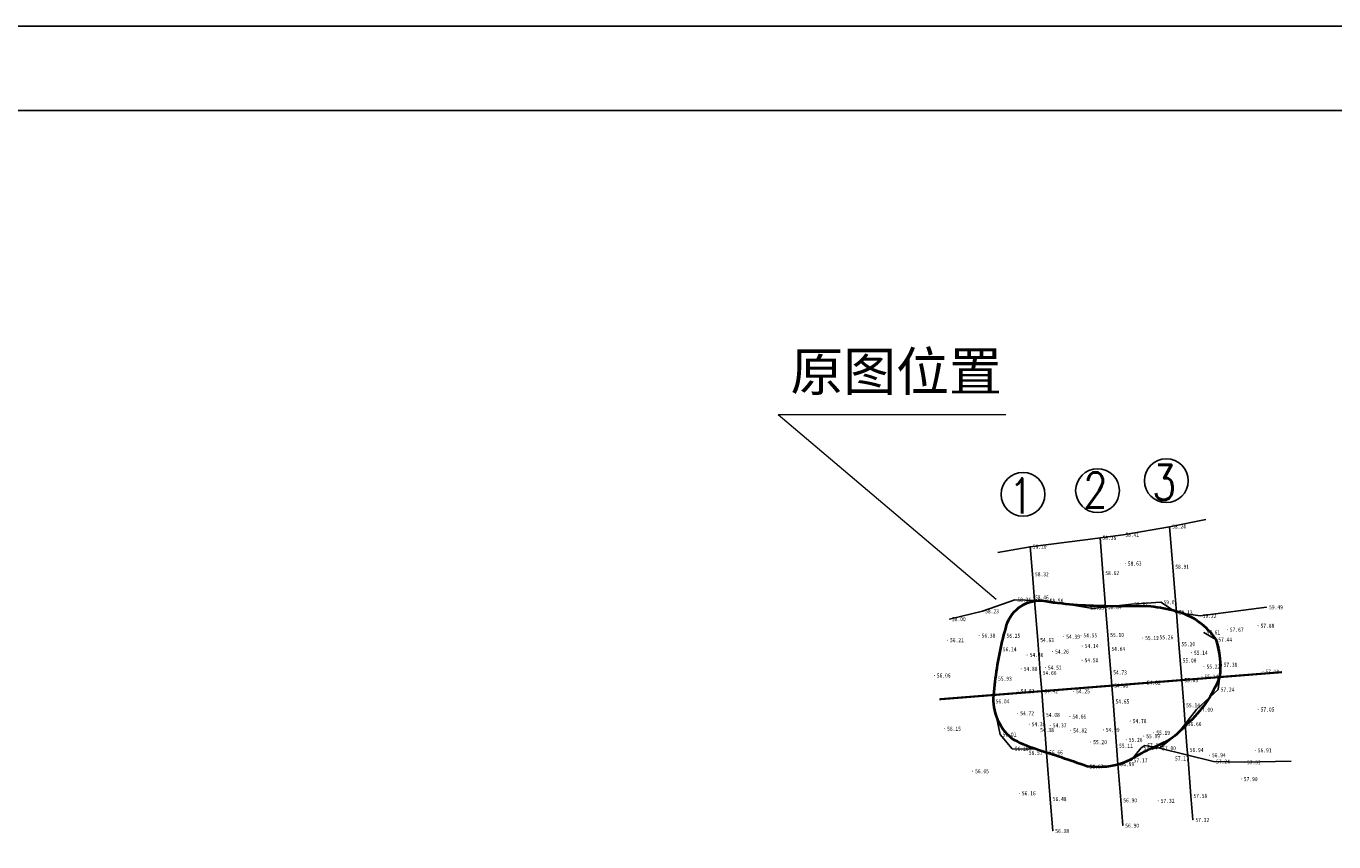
# Model space of a CAD drawing. Extents: x 555481 to 559434, y 3811529 to 3812446.
# Tile 23 of 37: x 556045 to 556232, y 3812019 to 3812135. Entities that reach past the tile are written whole.
import ezdxf
from ezdxf.enums import TextEntityAlignment as Align

# ---------------------------------------------------------------- set-up
doc = ezdxf.new("R2010")
doc.units = 0
doc.header["$LTSCALE"] = 0.5
doc.header["$PDSIZE"] = 0.2
doc.linetypes.add('X9', pattern=[10, 6, -2, 0, -2])
doc.layers.get('0').update_dxf_attribs({"linetype": 'CONTINUOUS'})
doc.layers.get('Defpoints').update_dxf_attribs({"linetype": 'CONTINUOUS'})
for name, color, linetype in [('DMTZ', 8, 'CONTINUOUS'), ('GCD', 1, 'CONTINUOUS'), ('图副注记', 255, 'CONTINUOUS')]:
    doc.layers.add(name, color=color, linetype=linetype)
doc.layers.add('标注半径', color=7, linetype='CONTINUOUS', lineweight=40)
doc.layers.add('设计断面', color=4, linetype='CONTINUOUS', lineweight=40)
doc.styles.add('HZ', font='rs.shx', dxfattribs={"width": 0.8, "bigfont": 'hztxt.shx'})
doc.styles.get("Standard").update_dxf_attribs({"font": 'rs.shx', "bigfont": 'hztxt.shx'})
doc.styles.add('宋体', font='txt')
doc.styles.add('正等线体', font='simhei.ttf')
doc.linetypes.add('10411', pattern='A,2,[150,AAA.SHX,S=1,R=0,X=0,Y=1],2,[151,AAA.SHX,S=1,R=0,X=0,Y=3],1e-11', length=4)
doc.dimstyles.get("Standard").update_dxf_attribs({"dimtxt": 0.18, "dimasz": 0.18, "dimexe": 0.18, "dimexo": 0.0625, "dimgap": 0.09, "dimtad": 0, "dimtih": 1, "dimtoh": 1, "dimdec": 4, "dimzin": 0, "dimdsep": 46, "dimtxsty": 'Standard', "dimcen": 0.09, "dimadec": 0, "dimazin": 0, "dimtfac": 1, "dimtdec": 4, "dimtofl": 0, "dimtmove": 0, "dimatfit": 3, "dimfxl": 0, "dimtolj": 1, "dimtzin": 0, "dimarcsym": 0})

# ---------------------------------------------------------------- blocks, each defined once
blk = doc.blocks.new('GC200')
at = {"linetype": 'Continuous', "const_width": 0.2, "flags": 128}
blk.add_lwpolyline([(-0.1, 0, 1), (0.1, 0, 1)], format="xyb", close=True, dxfattribs=at)
blk = doc.blocks.new('*D88')
at = {"layer": 'Defpoints', "color": 0, "linetype": 'Continuous', "transparency": 16777216}
for p in [(556175.62, 3812020.76, 51.96), (556164.81, 3811987.92, 51.96)]:
    blk.add_point(p, dxfattribs=at)
at = {"layer": '标注半径', "color": 0, "linetype": 'Continuous', "lineweight": -2, "transparency": 16777216}
for p, q in [((556165.51, 3811990.04), (556164.91, 3811988.21)), ((556165.81, 3811990.04), (556165.51, 3811990.04))]:
    blk.add_line(p, q, dxfattribs=at)
at = {"layer": '标注半径', "color": 0, "linetype": 'Continuous', "transparency": 16777216}
blk.add_solid([(556164.86, 3811988.22), (556164.95, 3811988.19), (556164.81, 3811987.92)], dxfattribs=at)
at = {"layer": '标注半径', "color": 0, "linetype": 'Continuous', "lineweight": -3, "transparency": 16777216, "insert": (556166.5, 3811990.04), "char_height": 0.6, "attachment_point": 5, "style": '宋体'}
blk.add_mtext('\\A1;R35', dxfattribs=at)

msp = doc.modelspace()

# ---------------------------------------------------------------- linework, layer by layer
at = {"linetype": 'Continuous'}
for points in [[(555901.12599, 3811571.61029), (556458.0048, 3811571.61029), (556458.0048, 3812135.21109), (555901.12599, 3812135.21109)], [(555913.12599, 3811583.61029), (556446.0048, 3811583.61029), (556446.0048, 3812123.21109), (555913.12599, 3812123.21109)]]:
    msp.add_lwpolyline(points, close=True, dxfattribs=at)
at = {"linetype": 'Continuous', "flags": 128}
for points, elevation in [([(556208.217, 3812063.885), (556208.66696, 3812058.17674), (556209.184, 3812051.661), (556209.5337, 3812047.14447), (556209.71908, 3812044.81552), (556209.95329, 3812042.01378), (556210.22512, 3812038.43864), (556210.44434, 3812035.76037), (556210.73352, 3812032.05553), (556210.80172, 3812031.30628), (556211.25489, 3812025.52144), (556211.53377, 3812022.09025)], 58.236), ([(556198.30844, 3812062.29779), (556198.70587, 3812057.28975), (556199.08356, 3812052.42215), (556199.40721, 3812048.46505), (556199.56736, 3812046.47513), (556199.832, 3812043.1181), (556199.97612, 3812041.22589), (556200.16145, 3812038.97332), (556200.65889, 3812032.66385), (556200.86145, 3812030.05306), (556201.26157, 3812024.89175), (556201.54532, 3812021.27999)], 58.356), ([(556188.37575, 3812061.04715), (556188.69145, 3812057.11002), (556188.96984, 3812053.38382), (556189.43537, 3812047.72427), (556189.79978, 3812043.04467), (556190.0147, 3812040.44039), (556190.26752, 3812037.05962), (556190.38383, 3812035.57128), (556190.69608, 3812031.72148), (556191.22818, 3812025.0741), (556191.57164, 3812020.52049)], 58.099)]:
    msp.add_lwpolyline(points, dxfattribs=dict(at, elevation=elevation))
at = {"color": 150, "linetype": 'X9', "const_width": 0.3, "flags": 128}
msp.add_lwpolyline([(556175.43114, 3812039.28764), (556224.21754, 3812043.15092)], dxfattribs=at)
at = {"linetype": 'Continuous'}
for centre in [(556207.75368, 3812070.42485), (556187.34812, 3812068.48671), (556197.95385, 3812069.02705)]:
    msp.add_circle(centre, 3.11963, dxfattribs=at)
at = {"layer": 'DMTZ', "linetype": '10411', "ltscale": 0.5, "flags": 128}
msp.add_lwpolyline([(556183.74555, 3812060.20544), (556188.35069, 3812061.01826), (556196.19477, 3812062.03044), (556201.59679, 3812062.73573), (556208.21866, 3812063.8813), (556213.37578, 3812064.90349)], dxfattribs=at)
at = {"layer": 'DMTZ', "linetype": '10411', "elevation": 58.002, "flags": 128}
msp.add_lwpolyline([(556222.033, 3812052.41), (556212.575, 3812051.169), (556209.184, 3812051.661), (556206.984, 3812053.126), (556202.813, 3812052.834), (556197.302, 3812052.22), (556190.769, 3812053.322), (556186.19, 3812053.478), (556181.594, 3812051.834), (556176.866, 3812050.707)], dxfattribs=at)
at = {"layer": 'DMTZ', "linetype": '10411', "ltscale": 0.5, "flags": 128}
for points, elevation in [([(556184.631, 3812048.333), (556184.108, 3812046.423), (556183.437, 3812042.223), (556183.086, 3812038.995), (556184.088, 3812034.27), (556185.818, 3812032.24), (556189.124, 3812032.188), (556190.901, 3812031.672), (556196.464, 3812029.698), (556199.35595, 3812029.64977), (556202.746, 3812030.591), (556204.162, 3812032.36), (556204.678, 3812032.715), (556206.804, 3812032.317), (556209.34, 3812034.381), (556212.066, 3812037.809), (556215.134, 3812040.672), (556215.56, 3812044.21), (556214.795, 3812047.792), (556213.091, 3812048.818)], 57.614), ([(556206.804, 3812032.317), (556214.486, 3812030.404), (556218.879, 3812030.318), (556225.51009, 3812030.48738)], 57.001)]:
    msp.add_lwpolyline(points, dxfattribs=dict(at, elevation=elevation))
at = {"layer": '设计断面', "color": 2, "linetype": 'Continuous', "lineweight": 0}
for q in [(556183.51945, 3812053.56898, 58.002), (556184.91038, 3812079.88677)]:
    msp.add_line((556152.49516, 3812079.88677), q, dxfattribs=at)
at = {"layer": '设计断面', "linetype": 'Continuous', "flags": 128}
msp.add_lwpolyline([(556183.18458, 3812039.90161), (556183.38923, 3812041.78366, -0.043367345), (556184.89067, 3812049.38586, -0.368749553), (556190.01628, 3812053.34764, 0.039187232), (556199.06903, 3812052.60935), (556205.53007, 3812052.56126, -0.035905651), (556209.16838, 3812051.8579, -0.179833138), (556214.795, 3812047.822, -0.112212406), (556215.347, 3812042.441, -0.118243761), (556210.71458, 3812035.76595, -0.031754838), (556208.71753, 3812033.87439, -0.037197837), (556205.18077, 3812032.06787, 0.009114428), (556203.40715, 3812031.15274, -0.058865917), (556200.8703, 3812029.93887, -0.08566015), (556196.47514, 3812029.72586, 0.008580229), (556189.23322, 3812032.15629, -0.062954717), (556185.73445, 3812033.72079, -0.246163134), (556183.18458, 3812039.90161, 0.769672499)], format="xyb", dxfattribs=at)

# ---------------------------------------------------------------- block references
at = {"layer": 'GCD', "linetype": 'Continuous'}
ref = msp.add_blockref('GC200', (556208.217, 3812063.885, 58.236), dxfattribs=dict(at, xscale=0.3, yscale=0.3, zscale=0.3))
ref.add_attrib('height', '58.24', dxfattribs={"linetype": 'Continuous', "height": 0.6, "style": '正等线体', "width": 0.8}).set_placement((556208.577, 3812063.885, 58.236), align=Align.MIDDLE_LEFT)
ref = msp.add_blockref('GC200', (556198.30844, 3812062.29779, 58.356), dxfattribs=dict(at, xscale=0.3, yscale=0.3, zscale=0.3))
ref.add_attrib('height', '58.36', dxfattribs={"linetype": 'Continuous', "height": 0.6, "style": '正等线体', "width": 0.8}).set_placement((556198.66844, 3812062.29779, 58.356), align=Align.MIDDLE_LEFT)
ref = msp.add_blockref('GC200', (556201.55, 3812062.726, 58.405), dxfattribs=dict(at, xscale=0.3, yscale=0.3, zscale=0.3))
ref.add_attrib('height', '58.41', dxfattribs={"linetype": 'Continuous', "height": 0.6, "style": '正等线体', "width": 0.8}).set_placement((556201.91, 3812062.726, 58.405), align=Align.MIDDLE_LEFT)
ref = msp.add_blockref('GC200', (556188.37575, 3812061.04715, 58.099), dxfattribs=dict(at, xscale=0.3, yscale=0.3, zscale=0.3))
ref.add_attrib('height', '58.10', dxfattribs={"linetype": 'Continuous', "height": 0.6, "style": '正等线体', "width": 0.8}).set_placement((556188.73575, 3812061.04715, 58.099), align=Align.MIDDLE_LEFT)
ref = msp.add_blockref('GC200', (556201.912, 3812058.647, 58.633), dxfattribs=dict(at, xscale=0.3, yscale=0.3, zscale=0.3))
ref.add_attrib('height', '58.63', dxfattribs={"linetype": 'Continuous', "height": 0.6, "style": '正等线体', "width": 0.8}).set_placement((556202.272, 3812058.647, 58.633), align=Align.MIDDLE_LEFT)
ref = msp.add_blockref('GC200', (556208.66696, 3812058.17674, 58.906), dxfattribs=dict(at, xscale=0.3, yscale=0.3, zscale=0.3))
ref.add_attrib('height', '58.91', dxfattribs={"linetype": 'Continuous', "height": 0.6, "style": '正等线体', "width": 0.8}).set_placement((556209.02696, 3812058.17674, 58.906), align=Align.MIDDLE_LEFT)
ref = msp.add_blockref('GC200', (556188.69145, 3812057.11002, 58.324), dxfattribs=dict(at, xscale=0.3, yscale=0.3, zscale=0.3))
ref.add_attrib('height', '58.32', dxfattribs={"linetype": 'Continuous', "height": 0.6, "style": '正等线体', "width": 0.8}).set_placement((556189.05145, 3812057.11002, 58.324), align=Align.MIDDLE_LEFT)
ref = msp.add_blockref('GC200', (556198.70587, 3812057.28975, 58.622), dxfattribs=dict(at, xscale=0.3, yscale=0.3, zscale=0.3))
ref.add_attrib('height', '58.62', dxfattribs={"linetype": 'Continuous', "height": 0.6, "style": '正等线体', "width": 0.8}).set_placement((556199.06587, 3812057.28975, 58.622), align=Align.MIDDLE_LEFT)
ref = msp.add_blockref('GC200', (556188.96984, 3812053.38382, 58.457), dxfattribs=dict(at, xscale=0.2999999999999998, yscale=0.2999999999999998, zscale=0.2999999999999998))
ref.add_attrib('height', '58.46', dxfattribs={"linetype": 'Continuous', "height": 0.6, "style": '正等线体', "width": 0.8}).set_placement((556189.05668, 3812053.80341, 58.457), align=Align.MIDDLE_LEFT)
ref = msp.add_blockref('GC200', (556186.19, 3812053.478, 58.357), dxfattribs=dict(at, xscale=0.3, yscale=0.3, zscale=0.3))
ref.add_attrib('height', '58.36', dxfattribs={"linetype": 'Continuous', "height": 0.6, "style": '正等线体', "width": 0.8}).set_placement((556186.55, 3812053.478, 58.357), align=Align.MIDDLE_LEFT)
ref = msp.add_blockref('GC200', (556190.769, 3812053.322, 58.556), dxfattribs=dict(at, xscale=0.3, yscale=0.3, zscale=0.3))
ref.add_attrib('height', '58.56', dxfattribs={"linetype": 'Continuous', "height": 0.6, "style": '正等线体', "width": 0.8}).set_placement((556191.129, 3812053.322, 58.556), align=Align.MIDDLE_LEFT)
ref = msp.add_blockref('GC200', (556196.57125, 3812052.33874, 58.946), dxfattribs=dict(at, xscale=0.3, yscale=0.3, zscale=0.3))
ref.add_attrib('height', '58.95', dxfattribs={"linetype": 'Continuous', "height": 0.6, "style": '正等线体', "width": 0.8}).set_placement((556196.93125, 3812052.33874, 58.946), align=Align.MIDDLE_LEFT)
ref = msp.add_blockref('GC200', (556199.08356, 3812052.42215, 58.838), dxfattribs=dict(at, xscale=0.3, yscale=0.3, zscale=0.3))
ref.add_attrib('height', '58.84', dxfattribs={"linetype": 'Continuous', "height": 0.6, "style": '正等线体', "width": 0.8}).set_placement((556199.44356, 3812052.42215, 58.838), align=Align.MIDDLE_LEFT)
ref = msp.add_blockref('GC200', (556202.813, 3812052.834, 58.823), dxfattribs=dict(at, xscale=0.3, yscale=0.3, zscale=0.3))
ref.add_attrib('height', '58.82', dxfattribs={"linetype": 'Continuous', "height": 0.6, "style": '正等线体', "width": 0.8}).set_placement((556203.173, 3812052.834, 58.823), align=Align.MIDDLE_LEFT)
ref = msp.add_blockref('GC200', (556206.984, 3812053.126, 59.011), dxfattribs=dict(at, xscale=0.3, yscale=0.3, zscale=0.3))
ref.add_attrib('height', '59.01', dxfattribs={"linetype": 'Continuous', "height": 0.6, "style": '正等线体', "width": 0.8}).set_placement((556207.344, 3812053.126, 59.011), align=Align.MIDDLE_LEFT)
ref = msp.add_blockref('GC200', (556222.033, 3812052.41, 59.488), dxfattribs=dict(at, xscale=0.3, yscale=0.3, zscale=0.3))
ref.add_attrib('height', '59.49', dxfattribs={"linetype": 'Continuous', "height": 0.6, "style": '正等线体', "width": 0.8}).set_placement((556222.393, 3812052.41, 59.488), align=Align.MIDDLE_LEFT)
ref = msp.add_blockref('GC200', (556176.866, 3812050.707, 58.002), dxfattribs=dict(at, xscale=0.3, yscale=0.3, zscale=0.3))
ref.add_attrib('height', '58.00', dxfattribs={"linetype": 'Continuous', "height": 0.6, "style": '正等线体', "width": 0.8}).set_placement((556177.226, 3812050.707, 58.002), align=Align.MIDDLE_LEFT)
ref = msp.add_blockref('GC200', (556181.594, 3812051.834, 58.23), dxfattribs=dict(at, xscale=0.3, yscale=0.3, zscale=0.3))
ref.add_attrib('height', '58.23', dxfattribs={"linetype": 'Continuous', "height": 0.6, "style": '正等线体', "width": 0.8}).set_placement((556181.954, 3812051.834, 58.23), align=Align.MIDDLE_LEFT)
ref = msp.add_blockref('GC200', (556209.184, 3812051.661, 59.131), dxfattribs=dict(at, xscale=0.3, yscale=0.3, zscale=0.3))
ref.add_attrib('height', '59.13', dxfattribs={"linetype": 'Continuous', "height": 0.6, "style": '正等线体', "width": 0.8}).set_placement((556209.544, 3812051.661, 59.131), align=Align.MIDDLE_LEFT)
ref = msp.add_blockref('GC200', (556212.575, 3812051.169, 59.224), dxfattribs=dict(at, xscale=0.3, yscale=0.3, zscale=0.3))
ref.add_attrib('height', '59.22', dxfattribs={"linetype": 'Continuous', "height": 0.6, "style": '正等线体', "width": 0.8}).set_placement((556212.935, 3812051.169, 59.224), align=Align.MIDDLE_LEFT)
ref = msp.add_blockref('GC200', (556181.092, 3812048.353, 56.377), dxfattribs=dict(at, xscale=0.3, yscale=0.3, zscale=0.3))
ref.add_attrib('height', '56.38', dxfattribs={"linetype": 'Continuous', "height": 0.6, "style": '正等线体', "width": 0.8}).set_placement((556181.452, 3812048.353, 56.377), align=Align.MIDDLE_LEFT)
ref = msp.add_blockref('GC200', (556184.631, 3812048.333, 56.248), dxfattribs=dict(at, xscale=0.3, yscale=0.3, zscale=0.3))
ref.add_attrib('height', '56.25', dxfattribs={"linetype": 'Continuous', "height": 0.6, "style": '正等线体', "width": 0.8}).set_placement((556184.991, 3812048.333, 56.248), align=Align.MIDDLE_LEFT)
ref = msp.add_blockref('GC200', (556193.141, 3812048.21, 54.385), dxfattribs=dict(at, xscale=0.3, yscale=0.3, zscale=0.3))
ref.add_attrib('height', '54.39', dxfattribs={"linetype": 'Continuous', "height": 0.6, "style": '正等线体', "width": 0.8}).set_placement((556193.501, 3812048.21, 54.385), align=Align.MIDDLE_LEFT)
ref = msp.add_blockref('GC200', (556195.588, 3812048.406, 54.549), dxfattribs=dict(at, xscale=0.3, yscale=0.3, zscale=0.3))
ref.add_attrib('height', '54.55', dxfattribs={"linetype": 'Continuous', "height": 0.6, "style": '正等线体', "width": 0.8}).set_placement((556195.948, 3812048.406, 54.549), align=Align.MIDDLE_LEFT)
ref = msp.add_blockref('GC200', (556199.40721, 3812048.46505, 55.1), dxfattribs=dict(at, xscale=0.3, yscale=0.3, zscale=0.3))
ref.add_attrib('height', '55.10', dxfattribs={"linetype": 'Continuous', "height": 0.6, "style": '正等线体', "width": 0.8}).set_placement((556199.76721, 3812048.46505, 55.1), align=Align.MIDDLE_LEFT)
ref = msp.add_blockref('GC200', (556213.091, 3812048.818, 57.614), dxfattribs=dict(at, xscale=0.3, yscale=0.3, zscale=0.3))
ref.add_attrib('height', '57.61', dxfattribs={"linetype": 'Continuous', "height": 0.6, "style": '正等线体', "width": 0.8}).set_placement((556213.451, 3812048.818, 57.614), align=Align.MIDDLE_LEFT)
ref = msp.add_blockref('GC200', (556216.433, 3812049.203, 57.666), dxfattribs=dict(at, xscale=0.3, yscale=0.3, zscale=0.3))
ref.add_attrib('height', '57.67', dxfattribs={"linetype": 'Continuous', "height": 0.6, "style": '正等线体', "width": 0.8}).set_placement((556216.793, 3812049.203, 57.666), align=Align.MIDDLE_LEFT)
ref = msp.add_blockref('GC200', (556220.819, 3812049.76, 57.875), dxfattribs=dict(at, xscale=0.3, yscale=0.3, zscale=0.3))
ref.add_attrib('height', '57.88', dxfattribs={"linetype": 'Continuous', "height": 0.6, "style": '正等线体', "width": 0.8}).set_placement((556221.179, 3812049.76, 57.875), align=Align.MIDDLE_LEFT)
ref = msp.add_blockref('GC200', (556176.591, 3812047.717, 56.209), dxfattribs=dict(at, xscale=0.3, yscale=0.3, zscale=0.3))
ref.add_attrib('height', '56.21', dxfattribs={"linetype": 'Continuous', "height": 0.6, "style": '正等线体', "width": 0.8}).set_placement((556176.951, 3812047.717, 56.209), align=Align.MIDDLE_LEFT)
ref = msp.add_blockref('GC200', (556184.108, 3812046.423, 56.138), dxfattribs=dict(at, xscale=0.3, yscale=0.3, zscale=0.3))
ref.add_attrib('height', '56.14', dxfattribs={"linetype": 'Continuous', "height": 0.6, "style": '正等线体', "width": 0.8}).set_placement((556184.468, 3812046.423, 56.138), align=Align.MIDDLE_LEFT)
ref = msp.add_blockref('GC200', (556189.43537, 3812047.72427, 54.632), dxfattribs=dict(at, xscale=0.3, yscale=0.3, zscale=0.3))
ref.add_attrib('height', '54.63', dxfattribs={"linetype": 'Continuous', "height": 0.6, "style": '正等线体', "width": 0.8}).set_placement((556189.79537, 3812047.72427, 54.632), align=Align.MIDDLE_LEFT)
ref = msp.add_blockref('GC200', (556195.768, 3812046.876, 54.135), dxfattribs=dict(at, xscale=0.3, yscale=0.3, zscale=0.3))
ref.add_attrib('height', '54.14', dxfattribs={"linetype": 'Continuous', "height": 0.6, "style": '正等线体', "width": 0.8}).set_placement((556196.128, 3812046.876, 54.135), align=Align.MIDDLE_LEFT)
ref = msp.add_blockref('GC200', (556199.56736, 3812046.47513, 54.641), dxfattribs=dict(at, xscale=0.3, yscale=0.3, zscale=0.3))
ref.add_attrib('height', '54.64', dxfattribs={"linetype": 'Continuous', "height": 0.6, "style": '正等线体', "width": 0.8}).set_placement((556199.92736, 3812046.47513, 54.641), align=Align.MIDDLE_LEFT)
ref = msp.add_blockref('GC200', (556204.382, 3812048.019, 55.116), dxfattribs=dict(at, xscale=0.3, yscale=0.3, zscale=0.3))
ref.add_attrib('height', '55.12', dxfattribs={"linetype": 'Continuous', "height": 0.6, "style": '正等线体', "width": 0.8}).set_placement((556204.742, 3812048.019, 55.116), align=Align.MIDDLE_LEFT)
ref = msp.add_blockref('GC200', (556206.426, 3812048.131, 55.256), dxfattribs=dict(at, xscale=0.3, yscale=0.3, zscale=0.3))
ref.add_attrib('height', '55.26', dxfattribs={"linetype": 'Continuous', "height": 0.6, "style": '正等线体', "width": 0.8}).set_placement((556206.786, 3812048.131, 55.256), align=Align.MIDDLE_LEFT)
ref = msp.add_blockref('GC200', (556209.5337, 3812047.14447, 55.201), dxfattribs=dict(at, xscale=0.3, yscale=0.3, zscale=0.3))
ref.add_attrib('height', '55.20', dxfattribs={"linetype": 'Continuous', "height": 0.6, "style": '正等线体', "width": 0.8}).set_placement((556209.8937, 3812047.14447, 55.201), align=Align.MIDDLE_LEFT)
ref = msp.add_blockref('GC200', (556214.795, 3812047.792, 57.437), dxfattribs=dict(at, xscale=0.3, yscale=0.3, zscale=0.3))
ref.add_attrib('height', '57.44', dxfattribs={"linetype": 'Continuous', "height": 0.6, "style": '正等线体', "width": 0.8}).set_placement((556215.155, 3812047.792, 57.437), align=Align.MIDDLE_LEFT)
ref = msp.add_blockref('GC200', (556187.935, 3812045.607, 54.855), dxfattribs=dict(at, xscale=0.3, yscale=0.3, zscale=0.3))
ref.add_attrib('height', '54.86', dxfattribs={"linetype": 'Continuous', "height": 0.6, "style": '正等线体', "width": 0.8}).set_placement((556188.295, 3812045.607, 54.855), align=Align.MIDDLE_LEFT)
ref = msp.add_blockref('GC200', (556191.55, 3812046.085, 54.264), dxfattribs=dict(at, xscale=0.3, yscale=0.3, zscale=0.3))
ref.add_attrib('height', '54.26', dxfattribs={"linetype": 'Continuous', "height": 0.6, "style": '正等线体', "width": 0.8}).set_placement((556191.91, 3812046.085, 54.264), align=Align.MIDDLE_LEFT)
ref = msp.add_blockref('GC200', (556195.756, 3812044.861, 54.5), dxfattribs=dict(at, xscale=0.3, yscale=0.3, zscale=0.3))
ref.add_attrib('height', '54.50', dxfattribs={"linetype": 'Continuous', "height": 0.6, "style": '正等线体', "width": 0.8}).set_placement((556196.116, 3812044.861, 54.5), align=Align.MIDDLE_LEFT)
ref = msp.add_blockref('GC200', (556209.71908, 3812044.81552, 55.076), dxfattribs=dict(at, xscale=0.3, yscale=0.3, zscale=0.3))
ref.add_attrib('height', '55.08', dxfattribs={"linetype": 'Continuous', "height": 0.6, "style": '正等线体', "width": 0.8}).set_placement((556210.07908, 3812044.81552, 55.076), align=Align.MIDDLE_LEFT)
ref = msp.add_blockref('GC200', (556211.33, 3812045.913, 55.138), dxfattribs=dict(at, xscale=0.3, yscale=0.3, zscale=0.3))
ref.add_attrib('height', '55.14', dxfattribs={"linetype": 'Continuous', "height": 0.6, "style": '正等线体', "width": 0.8}).set_placement((556211.69, 3812045.913, 55.138), align=Align.MIDDLE_LEFT)
ref = msp.add_blockref('GC200', (556174.712, 3812042.68, 56.061), dxfattribs=dict(at, xscale=0.3, yscale=0.3, zscale=0.3))
ref.add_attrib('height', '56.06', dxfattribs={"linetype": 'Continuous', "height": 0.6, "style": '正等线体', "width": 0.8}).set_placement((556175.072, 3812042.68, 56.061), align=Align.MIDDLE_LEFT)
ref = msp.add_blockref('GC200', (556187.09, 3812043.626, 54.881), dxfattribs=dict(at, xscale=0.3, yscale=0.3, zscale=0.3))
ref.add_attrib('height', '54.88', dxfattribs={"linetype": 'Continuous', "height": 0.6, "style": '正等线体', "width": 0.8}).set_placement((556187.45, 3812043.626, 54.881), align=Align.MIDDLE_LEFT)
ref = msp.add_blockref('GC200', (556189.79978, 3812043.04467, 54.662), dxfattribs=dict(at, xscale=0.2999999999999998, yscale=0.2999999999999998, zscale=0.2999999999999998))
ref.add_attrib('height', '54.66', dxfattribs={"linetype": 'Continuous', "height": 0.6, "style": '正等线体', "width": 0.8}).set_placement((556190.15978, 3812043.04467, 54.662), align=Align.MIDDLE_LEFT)
ref = msp.add_blockref('GC200', (556190.536, 3812043.801, 54.51), dxfattribs=dict(at, xscale=0.3, yscale=0.3, zscale=0.3))
ref.add_attrib('height', '54.51', dxfattribs={"linetype": 'Continuous', "height": 0.6, "style": '正等线体', "width": 0.8}).set_placement((556190.896, 3812043.801, 54.51), align=Align.MIDDLE_LEFT)
ref = msp.add_blockref('GC200', (556199.832, 3812043.1181, 54.731), dxfattribs=dict(at, xscale=0.3, yscale=0.3, zscale=0.3))
ref.add_attrib('height', '54.73', dxfattribs={"linetype": 'Continuous', "height": 0.6, "style": '正等线体', "width": 0.8}).set_placement((556200.192, 3812043.1181, 54.731), align=Align.MIDDLE_LEFT)
ref = msp.add_blockref('GC200', (556213.123, 3812043.94, 55.217), dxfattribs=dict(at, xscale=0.3, yscale=0.3, zscale=0.3))
ref.add_attrib('height', '55.22', dxfattribs={"linetype": 'Continuous', "height": 0.6, "style": '正等线体', "width": 0.8}).set_placement((556213.483, 3812043.94, 55.217), align=Align.MIDDLE_LEFT)
ref = msp.add_blockref('GC200', (556215.56, 3812044.21, 57.378), dxfattribs=dict(at, xscale=0.3, yscale=0.3, zscale=0.3))
ref.add_attrib('height', '57.38', dxfattribs={"linetype": 'Continuous', "height": 0.6, "style": '正等线体', "width": 0.8}).set_placement((556215.92, 3812044.21, 57.378), align=Align.MIDDLE_LEFT)
ref = msp.add_blockref('GC200', (556221.504, 3812043.22, 57.101), dxfattribs=dict(at, xscale=0.3, yscale=0.3, zscale=0.3))
ref.add_attrib('height', '57.10', dxfattribs={"linetype": 'Continuous', "height": 0.6, "style": '正等线体', "width": 0.8}).set_placement((556221.864, 3812043.22, 57.101), align=Align.MIDDLE_LEFT)
ref = msp.add_blockref('GC200', (556183.437, 3812042.223, 55.933), dxfattribs=dict(at, xscale=0.3, yscale=0.3, zscale=0.3))
ref.add_attrib('height', '55.93', dxfattribs={"linetype": 'Continuous', "height": 0.6, "style": '正等线体', "width": 0.8}).set_placement((556183.797, 3812042.223, 55.933), align=Align.MIDDLE_LEFT)
ref = msp.add_blockref('GC200', (556199.97612, 3812041.22589, 54.662), dxfattribs=dict(at, xscale=0.2999999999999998, yscale=0.2999999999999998, zscale=0.2999999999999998))
ref.add_attrib('height', '54.66', dxfattribs={"linetype": 'Continuous', "height": 0.6, "style": '正等线体', "width": 0.8}).set_placement((556200.33612, 3812041.22589, 54.662), align=Align.MIDDLE_LEFT)
ref = msp.add_blockref('GC200', (556204.626, 3812041.679, 54.821), dxfattribs=dict(at, xscale=0.3, yscale=0.3, zscale=0.3))
ref.add_attrib('height', '54.82', dxfattribs={"linetype": 'Continuous', "height": 0.6, "style": '正等线体', "width": 0.8}).set_placement((556204.986, 3812041.679, 54.821), align=Align.MIDDLE_LEFT)
ref = msp.add_blockref('GC200', (556209.95329, 3812042.01378, 55.087), dxfattribs=dict(at, xscale=0.3, yscale=0.3, zscale=0.3))
ref.add_attrib('height', '55.09', dxfattribs={"linetype": 'Continuous', "height": 0.6, "style": '正等线体', "width": 0.8}).set_placement((556210.31329, 3812042.01378, 55.087), align=Align.MIDDLE_LEFT)
ref = msp.add_blockref('GC200', (556212.824, 3812042.519, 55.14), dxfattribs=dict(at, xscale=0.3, yscale=0.3, zscale=0.3))
ref.add_attrib('height', '55.14', dxfattribs={"linetype": 'Continuous', "height": 0.6, "style": '正等线体', "width": 0.8}).set_placement((556213.184, 3812042.519, 55.14), align=Align.MIDDLE_LEFT)
ref = msp.add_blockref('GC200', (556183.086, 3812038.995, 56.037), dxfattribs=dict(at, xscale=0.3, yscale=0.3, zscale=0.3))
ref.add_attrib('height', '56.04', dxfattribs={"linetype": 'Continuous', "height": 0.6, "style": '正等线体', "width": 0.8}).set_placement((556183.446, 3812038.995, 56.037), align=Align.MIDDLE_LEFT)
ref = msp.add_blockref('GC200', (556186.649, 3812040.452, 54.825), dxfattribs=dict(at, xscale=0.3, yscale=0.3, zscale=0.3))
ref.add_attrib('height', '54.83', dxfattribs={"linetype": 'Continuous', "height": 0.6, "style": '正等线体', "width": 0.8}).set_placement((556187.009, 3812040.452, 54.825), align=Align.MIDDLE_LEFT)
ref = msp.add_blockref('GC200', (556190.0147, 3812040.44039, 54.419), dxfattribs=dict(at, xscale=0.3, yscale=0.3, zscale=0.3))
ref.add_attrib('height', '54.42', dxfattribs={"linetype": 'Continuous', "height": 0.6, "style": '正等线体', "width": 0.8}).set_placement((556190.3747, 3812040.44039, 54.419), align=Align.MIDDLE_LEFT)
ref = msp.add_blockref('GC200', (556194.552, 3812040.425, 54.247), dxfattribs=dict(at, xscale=0.3, yscale=0.3, zscale=0.3))
ref.add_attrib('height', '54.25', dxfattribs={"linetype": 'Continuous', "height": 0.6, "style": '正等线体', "width": 0.8}).set_placement((556194.912, 3812040.425, 54.247), align=Align.MIDDLE_LEFT)
ref = msp.add_blockref('GC200', (556200.16145, 3812038.97332, 54.652), dxfattribs=dict(at, xscale=0.3, yscale=0.3, zscale=0.3))
ref.add_attrib('height', '54.65', dxfattribs={"linetype": 'Continuous', "height": 0.6, "style": '正等线体', "width": 0.8}).set_placement((556200.52145, 3812038.97332, 54.652), align=Align.MIDDLE_LEFT)
ref = msp.add_blockref('GC200', (556215.134, 3812040.672, 57.244), dxfattribs=dict(at, xscale=0.3, yscale=0.3, zscale=0.3))
ref.add_attrib('height', '57.24', dxfattribs={"linetype": 'Continuous', "height": 0.6, "style": '正等线体', "width": 0.8}).set_placement((556215.494, 3812040.672, 57.244), align=Align.MIDDLE_LEFT)
ref = msp.add_blockref('GC200', (556186.592, 3812037.293, 54.717), dxfattribs=dict(at, xscale=0.3, yscale=0.3, zscale=0.3))
ref.add_attrib('height', '54.72', dxfattribs={"linetype": 'Continuous', "height": 0.6, "style": '正等线体', "width": 0.8}).set_placement((556186.952, 3812037.293, 54.717), align=Align.MIDDLE_LEFT)
ref = msp.add_blockref('GC200', (556190.26752, 3812037.05962, 54.081), dxfattribs=dict(at, xscale=0.3, yscale=0.3, zscale=0.3))
ref.add_attrib('height', '54.08', dxfattribs={"linetype": 'Continuous', "height": 0.6, "style": '正等线体', "width": 0.8}).set_placement((556190.62752, 3812037.05962, 54.081), align=Align.MIDDLE_LEFT)
ref = msp.add_blockref('GC200', (556210.22512, 3812038.43864, 55.138), dxfattribs=dict(at, xscale=0.3, yscale=0.3, zscale=0.3))
ref.add_attrib('height', '55.14', dxfattribs={"linetype": 'Continuous', "height": 0.6, "style": '正等线体', "width": 0.8}).set_placement((556210.58512, 3812038.43864, 55.138), align=Align.MIDDLE_LEFT)
ref = msp.add_blockref('GC200', (556212.066, 3812037.809, 56.995), dxfattribs=dict(at, xscale=0.3, yscale=0.3, zscale=0.3))
ref.add_attrib('height', '57.00', dxfattribs={"linetype": 'Continuous', "height": 0.6, "style": '正等线体', "width": 0.8}).set_placement((556212.426, 3812037.809, 56.995), align=Align.MIDDLE_LEFT)
ref = msp.add_blockref('GC200', (556220.831, 3812037.837, 57.045), dxfattribs=dict(at, xscale=0.3, yscale=0.3, zscale=0.3))
ref.add_attrib('height', '57.05', dxfattribs={"linetype": 'Continuous', "height": 0.6, "style": '正等线体', "width": 0.8}).set_placement((556221.191, 3812037.837, 57.045), align=Align.MIDDLE_LEFT)
ref = msp.add_blockref('GC200', (556188.214, 3812035.739, 54.375), dxfattribs=dict(at, xscale=0.3, yscale=0.3, zscale=0.3))
ref.add_attrib('height', '54.38', dxfattribs={"linetype": 'Continuous', "height": 0.6, "style": '正等线体', "width": 0.8}).set_placement((556188.574, 3812035.739, 54.375), align=Align.MIDDLE_LEFT)
ref = msp.add_blockref('GC200', (556190.38383, 3812035.57128, 54.375), dxfattribs=dict(at, xscale=0.2999999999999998, yscale=0.2999999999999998, zscale=0.2999999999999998))
ref.add_attrib('height', '54.38', dxfattribs={"linetype": 'Continuous', "height": 0.6, "style": '正等线体', "width": 0.8}).set_placement((556189.78452, 3812034.90424, 54.375), align=Align.MIDDLE_LEFT)
ref = msp.add_blockref('GC200', (556191.218, 3812035.585, 54.366), dxfattribs=dict(at, xscale=0.3, yscale=0.3, zscale=0.3))
ref.add_attrib('height', '54.37', dxfattribs={"linetype": 'Continuous', "height": 0.6, "style": '正等线体', "width": 0.8}).set_placement((556191.578, 3812035.585, 54.366), align=Align.MIDDLE_LEFT)
ref = msp.add_blockref('GC200', (556194.01, 3812036.815, 54.662), dxfattribs=dict(at, xscale=0.3, yscale=0.3, zscale=0.3))
ref.add_attrib('height', '54.66', dxfattribs={"linetype": 'Continuous', "height": 0.6, "style": '正等线体', "width": 0.8}).set_placement((556194.37, 3812036.815, 54.662), align=Align.MIDDLE_LEFT)
ref = msp.add_blockref('GC200', (556202.609, 3812036.183, 54.778), dxfattribs=dict(at, xscale=0.3, yscale=0.3, zscale=0.3))
ref.add_attrib('height', '54.78', dxfattribs={"linetype": 'Continuous', "height": 0.6, "style": '正等线体', "width": 0.8}).set_placement((556202.969, 3812036.183, 54.778), align=Align.MIDDLE_LEFT)
ref = msp.add_blockref('GC200', (556210.44434, 3812035.76037, 56.663), dxfattribs=dict(at, xscale=0.3, yscale=0.3, zscale=0.3))
ref.add_attrib('height', '56.66', dxfattribs={"linetype": 'Continuous', "height": 0.6, "style": '正等线体', "width": 0.8}).set_placement((556210.80434, 3812035.76037, 56.663), align=Align.MIDDLE_LEFT)
ref = msp.add_blockref('GC200', (556176.181, 3812035.087, 56.146), dxfattribs=dict(at, xscale=0.3, yscale=0.3, zscale=0.3))
ref.add_attrib('height', '56.15', dxfattribs={"linetype": 'Continuous', "height": 0.6, "style": '正等线体', "width": 0.8}).set_placement((556176.541, 3812035.087, 56.146), align=Align.MIDDLE_LEFT)
ref = msp.add_blockref('GC200', (556184.088, 3812034.27, 56.005), dxfattribs=dict(at, xscale=0.3, yscale=0.3, zscale=0.3))
ref.add_attrib('height', '56.01', dxfattribs={"linetype": 'Continuous', "height": 0.6, "style": '正等线体', "width": 0.8}).set_placement((556184.448, 3812034.27, 56.005), align=Align.MIDDLE_LEFT)
ref = msp.add_blockref('GC200', (556194.131, 3812034.847, 54.823), dxfattribs=dict(at, xscale=0.3, yscale=0.3, zscale=0.3))
ref.add_attrib('height', '54.82', dxfattribs={"linetype": 'Continuous', "height": 0.6, "style": '正等线体', "width": 0.8}).set_placement((556194.491, 3812034.847, 54.823), align=Align.MIDDLE_LEFT)
ref = msp.add_blockref('GC200', (556198.783, 3812034.93, 54.994), dxfattribs=dict(at, xscale=0.3, yscale=0.3, zscale=0.3))
ref.add_attrib('height', '54.99', dxfattribs={"linetype": 'Continuous', "height": 0.6, "style": '正等线体', "width": 0.8}).set_placement((556199.143, 3812034.93, 54.994), align=Align.MIDDLE_LEFT)
ref = msp.add_blockref('GC200', (556202.041, 3812033.51, 55.264), dxfattribs=dict(at, xscale=0.3, yscale=0.3, zscale=0.3))
ref.add_attrib('height', '55.26', dxfattribs={"linetype": 'Continuous', "height": 0.6, "style": '正等线体', "width": 0.8}).set_placement((556202.401, 3812033.51, 55.264), align=Align.MIDDLE_LEFT)
ref = msp.add_blockref('GC200', (556204.538, 3812034.031, 55.089), dxfattribs=dict(at, xscale=0.3, yscale=0.3, zscale=0.3))
ref.add_attrib('height', '55.09', dxfattribs={"linetype": 'Continuous', "height": 0.6, "style": '正等线体', "width": 0.8}).set_placement((556204.898, 3812034.031, 55.089), align=Align.MIDDLE_LEFT)
ref = msp.add_blockref('GC200', (556205.961, 3812034.515, 55.193), dxfattribs=dict(at, xscale=0.3, yscale=0.3, zscale=0.3))
ref.add_attrib('height', '55.19', dxfattribs={"linetype": 'Continuous', "height": 0.6, "style": '正等线体', "width": 0.8}).set_placement((556206.321, 3812034.515, 55.193), align=Align.MIDDLE_LEFT)
ref = msp.add_blockref('GC200', (556185.818, 3812032.24, 56.178), dxfattribs=dict(at, xscale=0.3, yscale=0.3, zscale=0.3))
ref.add_attrib('height', '56.18', dxfattribs={"linetype": 'Continuous', "height": 0.6, "style": '正等线体', "width": 0.8}).set_placement((556186.178, 3812032.24, 56.178), align=Align.MIDDLE_LEFT)
ref = msp.add_blockref('GC200', (556189.124, 3812032.188, 56.574), dxfattribs=dict(at, xscale=0.3, yscale=0.3, zscale=0.3))
ref.add_attrib('height', '56.57', dxfattribs={"linetype": 'Continuous', "height": 0.6, "style": '正等线体', "width": 0.8}).set_placement((556188.16581, 3812031.65902, 56.574), align=Align.MIDDLE_LEFT)
ref = msp.add_blockref('GC200', (556190.69608, 3812031.72148, 56.657), dxfattribs=dict(at, xscale=0.3, yscale=0.3, zscale=0.3))
ref.add_attrib('height', '56.66', dxfattribs={"linetype": 'Continuous', "height": 0.6, "style": '正等线体', "width": 0.8}).set_placement((556191.05608, 3812031.72148, 56.657), align=Align.MIDDLE_LEFT)
ref = msp.add_blockref('GC200', (556196.978, 3812033.185, 55.203), dxfattribs=dict(at, xscale=0.3, yscale=0.3, zscale=0.3))
ref.add_attrib('height', '55.20', dxfattribs={"linetype": 'Continuous', "height": 0.6, "style": '正等线体', "width": 0.8}).set_placement((556197.338, 3812033.185, 55.203), align=Align.MIDDLE_LEFT)
ref = msp.add_blockref('GC200', (556200.65889, 3812032.66385, 55.111), dxfattribs=dict(at, xscale=0.3, yscale=0.3, zscale=0.3))
ref.add_attrib('height', '55.11', dxfattribs={"linetype": 'Continuous', "height": 0.6, "style": '正等线体', "width": 0.8}).set_placement((556201.01889, 3812032.66385, 55.111), align=Align.MIDDLE_LEFT)
ref = msp.add_blockref('GC200', (556204.162, 3812032.36, 57.336), dxfattribs=dict(at, xscale=0.3, yscale=0.3, zscale=0.3))
ref.add_attrib('height', '57.34', dxfattribs={"linetype": 'Continuous', "height": 0.6, "style": '正等线体', "width": 0.8}).set_placement((556204.522, 3812032.36, 57.336), align=Align.MIDDLE_LEFT)
ref = msp.add_blockref('GC200', (556204.678, 3812032.715, 57.228), dxfattribs=dict(at, xscale=0.3, yscale=0.3, zscale=0.3))
ref.add_attrib('height', '57.23', dxfattribs={"linetype": 'Continuous', "height": 0.6, "style": '正等线体', "width": 0.8}).set_placement((556205.038, 3812032.715, 57.228), align=Align.MIDDLE_LEFT)
ref = msp.add_blockref('GC200', (556206.804, 3812032.317, 57.001), dxfattribs=dict(at, xscale=0.3, yscale=0.3, zscale=0.3))
ref.add_attrib('height', '57.00', dxfattribs={"linetype": 'Continuous', "height": 0.6, "style": '正等线体', "width": 0.8}).set_placement((556207.164, 3812032.317, 57.001), align=Align.MIDDLE_LEFT)
ref = msp.add_blockref('GC200', (556210.73352, 3812032.05553, 56.944), dxfattribs=dict(at, xscale=0.2999999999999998, yscale=0.2999999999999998, zscale=0.2999999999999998))
ref.add_attrib('height', '56.94', dxfattribs={"linetype": 'Continuous', "height": 0.6, "style": '正等线体', "width": 0.8}).set_placement((556211.09352, 3812032.05553, 56.944), align=Align.MIDDLE_LEFT)
ref = msp.add_blockref('GC200', (556220.42, 3812032.022, 56.906), dxfattribs=dict(at, xscale=0.3, yscale=0.3, zscale=0.3))
ref.add_attrib('height', '56.91', dxfattribs={"linetype": 'Continuous', "height": 0.6, "style": '正等线体', "width": 0.8}).set_placement((556220.78, 3812032.022, 56.906), align=Align.MIDDLE_LEFT)
ref = msp.add_blockref('GC200', (556196.464, 3812029.698, 56.67), dxfattribs=dict(at, xscale=0.3, yscale=0.3, zscale=0.3))
ref.add_attrib('height', '56.67', dxfattribs={"linetype": 'Continuous', "height": 0.6, "style": '正等线体', "width": 0.8}).set_placement((556196.824, 3812029.698, 56.67), align=Align.MIDDLE_LEFT)
ref = msp.add_blockref('GC200', (556200.86145, 3812030.05306, 56.994), dxfattribs=dict(at, xscale=0.3, yscale=0.3, zscale=0.3))
ref.add_attrib('height', '56.99', dxfattribs={"linetype": 'Continuous', "height": 0.6, "style": '正等线体', "width": 0.8}).set_placement((556201.22145, 3812030.05306, 56.994), align=Align.MIDDLE_LEFT)
ref = msp.add_blockref('GC200', (556202.746, 3812030.591, 57.168), dxfattribs=dict(at, xscale=0.3, yscale=0.3, zscale=0.3))
ref.add_attrib('height', '57.17', dxfattribs={"linetype": 'Continuous', "height": 0.6, "style": '正等线体', "width": 0.8}).set_placement((556203.106, 3812030.591, 57.168), align=Align.MIDDLE_LEFT)
ref = msp.add_blockref('GC200', (556210.80172, 3812031.30628, 57.168), dxfattribs=dict(at, xscale=0.3000000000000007, yscale=0.3000000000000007, zscale=0.3000000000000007))
ref.add_attrib('height', '57.17', dxfattribs={"linetype": 'Continuous', "height": 0.6, "style": '正等线体', "width": 0.8}).set_placement((556208.9936, 3812030.85094, 57.168), align=Align.MIDDLE_LEFT)
ref = msp.add_blockref('GC200', (556213.898, 3812031.325, 56.944), dxfattribs=dict(at, xscale=0.3, yscale=0.3, zscale=0.3))
ref.add_attrib('height', '56.94', dxfattribs={"linetype": 'Continuous', "height": 0.6, "style": '正等线体', "width": 0.8}).set_placement((556214.258, 3812031.325, 56.944), align=Align.MIDDLE_LEFT)
ref = msp.add_blockref('GC200', (556214.486, 3812030.404, 57.243), dxfattribs=dict(at, xscale=0.3, yscale=0.3, zscale=0.3))
ref.add_attrib('height', '57.24', dxfattribs={"linetype": 'Continuous', "height": 0.6, "style": '正等线体', "width": 0.8}).set_placement((556214.846, 3812030.404, 57.243), align=Align.MIDDLE_LEFT)
ref = msp.add_blockref('GC200', (556218.879, 3812030.318, 57.914), dxfattribs=dict(at, xscale=0.3, yscale=0.3, zscale=0.3))
ref.add_attrib('height', '57.91', dxfattribs={"linetype": 'Continuous', "height": 0.6, "style": '正等线体', "width": 0.8}).set_placement((556219.239, 3812030.318, 57.914), align=Align.MIDDLE_LEFT)
ref = msp.add_blockref('GC200', (556180.169, 3812029.039, 56.053), dxfattribs=dict(at, xscale=0.3, yscale=0.3, zscale=0.3))
ref.add_attrib('height', '56.05', dxfattribs={"linetype": 'Continuous', "height": 0.6, "style": '正等线体', "width": 0.8}).set_placement((556180.529, 3812029.039, 56.053), align=Align.MIDDLE_LEFT)
ref = msp.add_blockref('GC200', (556218.432, 3812027.916, 57.896), dxfattribs=dict(at, xscale=0.3, yscale=0.3, zscale=0.3))
ref.add_attrib('height', '57.90', dxfattribs={"linetype": 'Continuous', "height": 0.6, "style": '正等线体', "width": 0.8}).set_placement((556218.792, 3812027.916, 57.896), align=Align.MIDDLE_LEFT)
ref = msp.add_blockref('GC200', (556186.832, 3812025.895, 56.162), dxfattribs=dict(at, xscale=0.3, yscale=0.3, zscale=0.3))
ref.add_attrib('height', '56.16', dxfattribs={"linetype": 'Continuous', "height": 0.6, "style": '正等线体', "width": 0.8}).set_placement((556187.192, 3812025.895, 56.162), align=Align.MIDDLE_LEFT)
ref = msp.add_blockref('GC200', (556191.22818, 3812025.0741, 56.475), dxfattribs=dict(at, xscale=0.3, yscale=0.3, zscale=0.3))
ref.add_attrib('height', '56.48', dxfattribs={"linetype": 'Continuous', "height": 0.6, "style": '正等线体', "width": 0.8}).set_placement((556191.58818, 3812025.0741, 56.475), align=Align.MIDDLE_LEFT)
ref = msp.add_blockref('GC200', (556201.26157, 3812024.89175, 56.897), dxfattribs=dict(at, xscale=0.3, yscale=0.3, zscale=0.3))
ref.add_attrib('height', '56.90', dxfattribs={"linetype": 'Continuous', "height": 0.6, "style": '正等线体', "width": 0.8}).set_placement((556201.62157, 3812024.89175, 56.897), align=Align.MIDDLE_LEFT)
ref = msp.add_blockref('GC200', (556206.597, 3812024.817, 57.324), dxfattribs=dict(at, xscale=0.3, yscale=0.3, zscale=0.3))
ref.add_attrib('height', '57.32', dxfattribs={"linetype": 'Continuous', "height": 0.6, "style": '正等线体', "width": 0.8}).set_placement((556206.957, 3812024.817, 57.324), align=Align.MIDDLE_LEFT)
ref = msp.add_blockref('GC200', (556211.25489, 3812025.52144, 57.58), dxfattribs=dict(at, xscale=0.3, yscale=0.3, zscale=0.3))
ref.add_attrib('height', '57.58', dxfattribs={"linetype": 'Continuous', "height": 0.6, "style": '正等线体', "width": 0.8}).set_placement((556211.61489, 3812025.52144, 57.58), align=Align.MIDDLE_LEFT)
ref = msp.add_blockref('GC200', (556191.57164, 3812020.52049, 56.377), dxfattribs=dict(at, xscale=0.3000000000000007, yscale=0.3000000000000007, zscale=0.3000000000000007))
ref.add_attrib('height', '56.38', dxfattribs={"linetype": 'Continuous', "height": 0.6, "style": '正等线体', "width": 0.8}).set_placement((556191.93164, 3812020.52049, 56.377), align=Align.MIDDLE_LEFT)
ref = msp.add_blockref('GC200', (556201.54532, 3812021.27999, 56.897), dxfattribs=dict(at, xscale=0.3, yscale=0.3, zscale=0.3))
ref.add_attrib('height', '56.90', dxfattribs={"linetype": 'Continuous', "height": 0.6, "style": '正等线体', "width": 0.8}).set_placement((556201.90532, 3812021.27999, 56.897), align=Align.MIDDLE_LEFT)
ref = msp.add_blockref('GC200', (556211.53377, 3812022.09025, 57.324), dxfattribs=dict(at, xscale=0.2999999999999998, yscale=0.2999999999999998, zscale=0.2999999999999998))
ref.add_attrib('height', '57.32', dxfattribs={"linetype": 'Continuous', "height": 0.6, "style": '正等线体', "width": 0.8}).set_placement((556211.89377, 3812022.09025, 57.324), align=Align.MIDDLE_LEFT)

# ---------------------------------------------------------------- texts
at = {"linetype": 'Continuous', "style": 'HZ', "width": 0.8}
for s, p in [('3', (556205.73456, 3812067.69051)), ('2', (556195.95005, 3812066.62569)), ('1', (556185.329, 3812065.75237))]:
    msp.add_text(s, height=5, dxfattribs=at).set_placement(p)
at = {"layer": '图副注记', "color": 2, "insert": (556169.27176, 3812088.75682), "char_height": 5.51485, "width": 45.9872852, "attachment_point": 2, "style": '宋体'}
msp.add_mtext('原图位置', dxfattribs=at)

# ---------------------------------------------------------------- dimensions: what is measured, and where the dimension line sits
at = {"layer": '标注半径', "linetype": 'Continuous', "lineweight": -3}
dim = msp.add_radius_dim(center=(556175.61808, 3812020.75965, 51.959), mpoint=(556164.81178, 3811987.92068, 51.959), dimstyle='Standard', override={"dimtxt": 0.6, "dimasz": 0.3, "dimdec": 0, "dimtxsty": '宋体'}, dxfattribs=at)
dim.commit()
dim.dimension.update_dxf_attribs({"geometry": '*D88', "text_midpoint": (556166.50225, 3811990.03913), "dimtype": 164})

doc.saveas('drawing.dxf')
